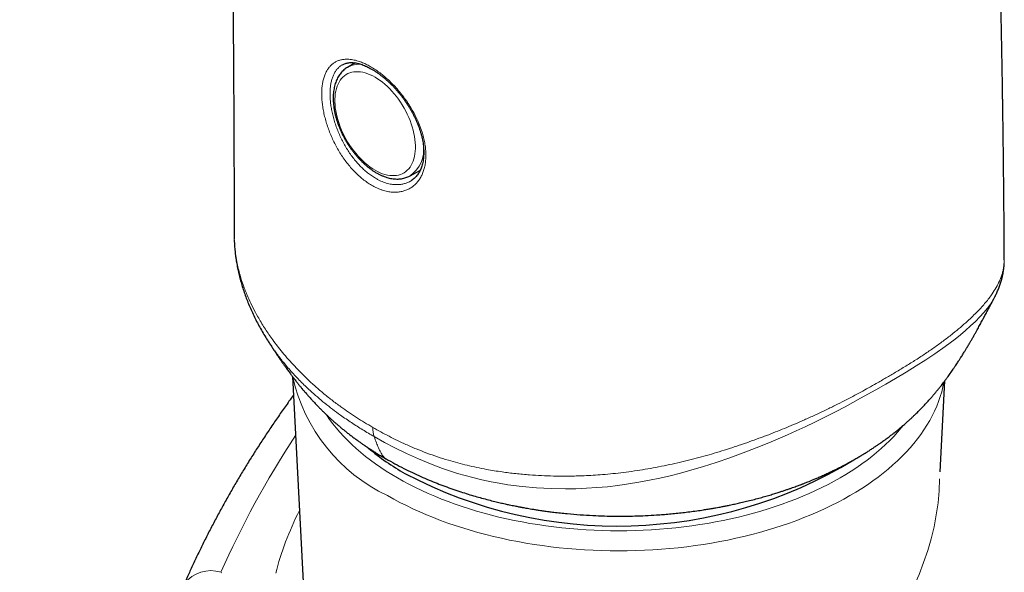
# Model space of a CAD drawing. Header units: millimetres. Extents: x 8 to 949, y 12 to 889.
# Tile 49 of 256: x 887 to 922, y 117 to 136. Entities that reach past the tile are written whole.
import ezdxf

# ---------------------------------------------------------------- set-up
doc = ezdxf.new("R2010")
doc.units = ezdxf.units.MM

msp = doc.modelspace()

# ---------------------------------------------------------------- linework, layer by layer
at = {"color": 7, "linetype": 'Continuous', "lineweight": 30}
for p, q in [((898.892, 134.843), (898.625, 134.685)), ((900.852, 130.827), (901.213, 131.03)), ((894.595, 128.706), (894.595, 128.702)), ((921.978, 127.831), (921.978, 127.84)), ((921.632, 126.505), (921.63, 126.5)), ((896.661, 123.686), (897.901, 100.326)), ((919.693, 120.291), (919.865, 123.531))]:
    msp.add_line(p, q, dxfattribs=at)
at = {"color": 252, "linetype": 'Continuous', "lineweight": 0}
msp.add_line((894.124, 116.712), (894.153, 116.696), dxfattribs=at)
at = {"color": 252, "linetype": 'Continuous', "lineweight": 0, "flags": 128}
for points in [[(899.605, 131.024), (899.693, 130.976), (899.781, 130.935), (899.869, 130.9), (899.955, 130.872), (900.04, 130.851), (900.123, 130.837), (900.204, 130.83), (900.283, 130.83), (900.36, 130.836), (900.433, 130.85), (900.504, 130.871), (900.571, 130.899), (900.634, 130.933), (900.694, 130.974), (900.749, 131.021), (900.8, 131.075), (900.847, 131.135), (900.888, 131.201), (900.925, 131.272), (900.957, 131.349), (900.984, 131.43), (901.006, 131.517), (901.022, 131.608), (901.033, 131.703), (901.038, 131.801), (901.038, 131.903), (901.033, 132.008), (901.022, 132.116), (901.006, 132.225), (900.984, 132.336), (900.957, 132.449), (900.925, 132.563), (900.888, 132.677), (900.847, 132.79), (900.8, 132.904), (900.749, 133.017), (900.694, 133.128), (900.634, 133.238), (900.571, 133.345), (900.504, 133.45), (900.433, 133.552), (900.36, 133.651), (900.283, 133.746), (900.204, 133.837), (900.123, 133.924), (900.04, 134.006), (899.955, 134.083), (899.869, 134.155), (899.781, 134.221), (899.693, 134.281), (899.605, 134.335), (899.517, 134.383), (899.429, 134.424), (899.342, 134.459), (899.256, 134.487), (899.171, 134.508), (899.087, 134.522), (899.006, 134.529), (898.927, 134.529), (898.851, 134.523), (898.777, 134.509), (898.707, 134.488), (898.639, 134.46), (898.576, 134.426), (898.517, 134.385), (898.461, 134.337), (898.41, 134.284), (898.364, 134.224), (898.322, 134.158), (898.285, 134.087), (898.253, 134.01), (898.226, 133.928), (898.205, 133.842), (898.189, 133.751), (898.178, 133.656), (898.172, 133.558), (898.172, 133.456), (898.178, 133.351), (898.189, 133.243), (898.205, 133.134), (898.226, 133.022), (898.253, 132.91), (898.285, 132.796), (898.322, 132.682), (898.364, 132.568), (898.41, 132.455), (898.461, 132.342), (898.517, 132.231), (898.576, 132.121), (898.639, 132.014), (898.707, 131.909), (898.777, 131.806), (898.851, 131.708), (898.927, 131.613), (899.006, 131.521), (899.087, 131.435), (899.171, 131.353), (899.256, 131.276), (899.342, 131.204), (899.429, 131.138), (899.517, 131.078), (899.605, 131.024)], [(921.63, 126.5), (921.591, 126.426), (921.494, 126.272), (921.381, 126.116), (921.253, 125.959), (921.109, 125.8), (920.952, 125.641), (920.78, 125.48), (920.596, 125.317), (920.416, 125.167), (920.226, 125.016), (920.056, 124.885), (919.88, 124.754), (919.509, 124.492), (919.183, 124.274), (918.842, 124.057), (918.483, 123.836), (918.112, 123.616), (917.763, 123.413), (917.406, 123.208), (916.87, 122.907), (916.595, 122.756), (916.316, 122.606), (915.971, 122.425), (915.62, 122.246), (915.261, 122.069), (914.895, 121.894), (914.581, 121.748), (914.263, 121.605), (913.938, 121.463), (913.608, 121.324), (913.154, 121.139), (912.691, 120.96), (912.216, 120.787), (911.734, 120.622), (911.286, 120.479), (910.832, 120.344), (910.469, 120.245), (910.102, 120.152), (909.732, 120.066), (909.36, 119.988), (908.986, 119.917), (908.613, 119.856), (908.237, 119.803), (907.862, 119.761), (907.488, 119.727), (907.116, 119.703), (906.745, 119.689), (906.377, 119.683), (905.859, 119.692), (905.347, 119.718), (904.829, 119.765), (904.319, 119.832), (904.021, 119.88), (903.726, 119.936), (903.401, 120.006), (903.079, 120.084), (902.537, 120.235), (902.006, 120.409), (901.571, 120.571), (901.145, 120.746), (900.721, 120.938), (900.306, 121.143), (899.936, 121.338), (899.572, 121.543), (899.572, 121.543), (899.572, 121.543)], [(919.83, 123.481), (919.795, 123.313), (919.752, 123.139), (919.7, 122.966), (919.641, 122.794), (919.573, 122.622), (919.499, 122.452), (919.416, 122.283), (919.326, 122.115), (919.228, 121.949), (919.122, 121.784), (919.01, 121.621), (918.889, 121.459), (918.762, 121.3), (918.627, 121.142), (918.486, 120.986), (918.337, 120.833), (918.181, 120.682), (918.019, 120.534), (917.85, 120.387), (917.674, 120.244), (917.492, 120.103), (917.303, 119.965), (917.109, 119.83), (916.908, 119.698), (916.702, 119.569), (916.489, 119.443), (916.271, 119.32), (916.048, 119.201), (915.819, 119.085), (915.585, 118.973), (915.346, 118.864), (915.102, 118.759), (914.853, 118.658), (914.6, 118.56), (914.343, 118.466), (914.081, 118.376), (913.815, 118.29), (913.546, 118.209), (913.273, 118.131), (912.997, 118.057), (912.717, 117.988), (912.434, 117.923), (912.149, 117.862), (911.86, 117.806), (911.57, 117.753), (911.277, 117.706), (910.982, 117.662), (910.685, 117.624), (910.386, 117.589), (910.086, 117.56), (909.785, 117.534), (909.483, 117.514), (909.18, 117.498), (908.876, 117.486), (908.572, 117.479), (908.267, 117.477), (907.963, 117.479), (907.659, 117.486), (907.355, 117.498), (907.052, 117.514), (906.75, 117.534), (906.448, 117.56), (906.148, 117.589), (905.85, 117.624), (905.553, 117.662), (905.258, 117.706), (904.965, 117.753), (904.674, 117.806), (904.386, 117.862), (904.1, 117.923), (903.818, 117.988), (903.538, 118.057), (903.262, 118.131), (902.989, 118.209), (902.719, 118.29), (902.454, 118.376), (902.192, 118.466), (901.935, 118.56), (901.681, 118.658), (901.433, 118.759), (901.189, 118.864), (900.95, 118.973), (900.716, 119.085), (900.487, 119.201), (900.264, 119.32), (900.045, 119.443)], [(897.872, 122.323), (897.879, 122.313), (897.987, 122.157), (898.101, 122.002), (898.223, 121.85), (898.352, 121.699), (898.488, 121.55), (898.63, 121.403), (898.779, 121.259), (898.935, 121.117), (899.097, 120.977), (899.265, 120.839), (899.439, 120.705), (899.619, 120.573), (899.806, 120.443), (899.998, 120.317), (900.195, 120.193), (900.399, 120.073), (900.607, 119.955), (900.821, 119.841), (901.04, 119.73), (901.264, 119.623), (901.493, 119.519), (901.727, 119.418), (901.964, 119.321), (902.207, 119.228), (902.453, 119.138), (902.703, 119.052), (902.958, 118.97), (903.215, 118.891), (903.477, 118.817), (903.741, 118.747), (904.009, 118.68), (904.279, 118.618), (904.553, 118.56), (904.829, 118.506), (905.107, 118.456), (905.387, 118.41), (905.67, 118.369), (905.954, 118.332), (906.239, 118.299), (906.527, 118.27), (906.815, 118.246), (907.104, 118.226), (907.394, 118.211), (907.685, 118.2), (907.976, 118.194), (908.267, 118.191), (908.559, 118.194), (908.85, 118.2), (909.14, 118.211), (909.43, 118.226), (909.72, 118.246), (910.008, 118.27), (910.295, 118.299), (910.581, 118.332), (910.865, 118.369), (911.147, 118.41), (911.428, 118.456), (911.706, 118.506), (911.982, 118.56), (912.255, 118.618), (912.526, 118.68), (912.793, 118.747), (913.058, 118.817), (913.319, 118.891), (913.577, 118.97), (913.831, 119.052), (914.082, 119.138), (914.328, 119.228), (914.57, 119.321), (914.808, 119.418), (915.042, 119.519), (915.27, 119.623), (915.494, 119.73), (915.713, 119.841), (915.927, 119.955), (916.136, 120.073), (916.339, 120.193), (916.537, 120.317), (916.729, 120.443), (916.915, 120.573), (917.096, 120.705), (917.27, 120.839), (917.438, 120.977), (917.6, 121.117), (917.755, 121.259), (917.904, 121.403), (918.047, 121.55), (918.182, 121.699), (918.311, 121.85), (918.388, 121.945)]]:
    msp.add_lwpolyline(points, dxfattribs=at)
at = {"color": 252, "linetype": 'Continuous', "lineweight": 0}
for centre, radius, start, end in [((899.04, 133.949), 0.845, 84.6988, 119.48), ((900.193, 131.754), 1.137, 305.4385, 7.6705), ((902.669, 124.993), 6.139, 192.5085, 244.6992), ((900.542, 121.858), 1.02, 179.277, 198.0159), ((893.757, 115.599), 1.173, 71.7716, 142.9388)]:
    msp.add_arc(centre, radius, start, end, dxfattribs=at)
at = {"color": 7, "linetype": 'Continuous', "lineweight": 30}
for centre, radius, start, end in [((904.965, 127.762), 8.675, 229.8323, 240.2911), ((908.217, 134.567), 16.206, 242.2297, 301.2598)]:
    msp.add_arc(centre, radius, start, end, dxfattribs=at)
at = {"color": 252, "linetype": 'Continuous', "lineweight": 0}
for centre, major_axis, start_param, end_param in [((923.876, 114.142), (29.693, 16.573), 2.201038, 2.38497), ((907.737, 117.353), (11.084, 6.187), 4.544847, 5.892246), ((907.737, 117.353), (11.084, 6.187), 2.324746, 2.547487)]:
    msp.add_ellipse(centre, major_axis=major_axis, ratio=0.717316, start_param=start_param, end_param=end_param, dxfattribs=at)
at = {"color": 7, "linetype": 'Continuous', "lineweight": 30}
for points, knots in [([(921.978, 127.84), (921.978, 127.942), (921.976, 128.218), (921.974, 128.66), (921.97, 129.148), (921.967, 129.605), (921.963, 130.031), (921.959, 130.435), (921.955, 130.818), (921.952, 131.175), (921.948, 131.505), (921.944, 131.809), (921.941, 132.095), (921.937, 132.361), (921.934, 132.609), (921.931, 132.837), (921.928, 133.047), (921.925, 133.238), (921.922, 133.41), (921.92, 133.563), (921.918, 133.697), (921.916, 133.813), (921.915, 133.911), (921.913, 133.99), (921.912, 134.05), (921.912, 134.096), (921.911, 134.142), (921.91, 134.201), (921.909, 134.278), (921.907, 134.374), (921.905, 134.487), (921.903, 134.626), (921.9, 134.791), (921.897, 134.976), (921.893, 135.166), (921.89, 135.358), (921.886, 135.551), (921.88, 135.858), (921.872, 136.28), (921.86, 136.823), (921.848, 137.377), (921.836, 137.924), (921.823, 138.466), (921.809, 139.006), (921.795, 139.565), (921.779, 140.143), (921.763, 140.739), (921.745, 141.355), (921.725, 141.989), (921.704, 142.668), (921.68, 143.396), (921.653, 144.172), (921.625, 144.972), (921.599, 145.657), (921.577, 146.212), (921.561, 146.624), (921.545, 147.016), (921.53, 147.39), (921.515, 147.744), (921.501, 148.078), (921.488, 148.393), (921.475, 148.689), (921.463, 148.966), (921.451, 149.223), (921.44, 149.461), (921.431, 149.677), (921.422, 149.87), (921.414, 150.041), (921.407, 150.196), (921.4, 150.334), (921.394, 150.462), (921.388, 150.583), (921.383, 150.696), (921.378, 150.798), (921.373, 150.899), (921.368, 151.004), (921.362, 151.12), (921.355, 151.263), (921.347, 151.436), (921.337, 151.643), (921.326, 151.868), (921.313, 152.114), (921.3, 152.38), (921.285, 152.668), (921.269, 152.974), (921.252, 153.3), (921.234, 153.644), (921.214, 154.009), (921.187, 154.495), (921.153, 155.102), (921.112, 155.83), (921.068, 156.574), (921.022, 157.334), (920.974, 158.111), (920.924, 158.904), (920.869, 159.745), (920.81, 160.635), (920.745, 161.575), (920.677, 162.535), (920.606, 163.514), (920.531, 164.514), (920.453, 165.533), (920.37, 166.571), (920.283, 167.647), (920.19, 168.759), (920.091, 169.909), (919.987, 171.081), (919.878, 172.273), (919.764, 173.486), (919.651, 174.651), (919.54, 175.769), (919.432, 176.833), (919.32, 177.9), (919.206, 178.974), (919.089, 180.048), (918.969, 181.118), (918.847, 182.193), (918.721, 183.271), (918.592, 184.352), (918.463, 185.411), (918.334, 186.447), (918.204, 187.469), (918.074, 188.477), (917.943, 189.47), (917.813, 190.441), (917.683, 191.388), (917.555, 192.311), (917.43, 193.196), (917.308, 194.041), (917.19, 194.849), (917.074, 195.637), (916.959, 196.405), (916.852, 197.112), (916.752, 197.762), (916.66, 198.355), (916.569, 198.935), (916.479, 199.501), (916.391, 200.054), (916.304, 200.592), (916.218, 201.123), (916.13, 201.656), (916.039, 202.203), (915.945, 202.765), (915.846, 203.353), (915.741, 203.967), (915.631, 204.609), (915.516, 205.266), (915.398, 205.939), (915.275, 206.627), (915.151, 207.317), (915.025, 208.008), (914.898, 208.699), (914.767, 209.404), (914.632, 210.122), (914.493, 210.853), (914.35, 211.597), (914.202, 212.355), (914.05, 213.126), (913.894, 213.91), (913.757, 214.587), (913.642, 215.153), (913.55, 215.599), (913.46, 216.033), (913.373, 216.454), (913.288, 216.86), (913.205, 217.252), (913.124, 217.637), (913.043, 218.015), (912.964, 218.384), (912.888, 218.738), (912.815, 219.076), (912.745, 219.399), (912.674, 219.723), (912.603, 220.046), (912.532, 220.367), (912.466, 220.667), (912.404, 220.945), (912.346, 221.201), (912.293, 221.437), (912.245, 221.651), (912.206, 221.824), (912.175, 221.959), (912.153, 222.06), (912.132, 222.149), (912.114, 222.227), (912.099, 222.297), (912.083, 222.367), (912.064, 222.449), (912.041, 222.551), (912.012, 222.674), (911.982, 222.805), (911.951, 222.941), (911.921, 223.074), (911.889, 223.211), (911.857, 223.35), (911.802, 223.586), (911.724, 223.924), (911.62, 224.367), (911.51, 224.837), (911.392, 225.333), (911.267, 225.856), (911.137, 226.396), (911.003, 226.948), (910.838, 227.622), (910.641, 228.418), (910.41, 229.339), (910.238, 230.018), (910.142, 230.39), (910.126, 230.451)], [0, 0, 0, 0, 0.002796, 0.007547, 0.012082, 0.01616, 0.020045, 0.023739, 0.02724, 0.030549, 0.033504, 0.036288, 0.038898, 0.041336, 0.043601, 0.045693, 0.047613, 0.049359, 0.050933, 0.052334, 0.053562, 0.054617, 0.055527, 0.056252, 0.056791, 0.057154, 0.057543, 0.058043, 0.058772, 0.059655, 0.060691, 0.06188, 0.063495, 0.065223, 0.066967, 0.068727, 0.070502, 0.072292, 0.077164, 0.082147, 0.087241, 0.092447, 0.097244, 0.102216, 0.107365, 0.11269, 0.118192, 0.12387, 0.129725, 0.135757, 0.142722, 0.149908, 0.157317, 0.164947, 0.168946, 0.172769, 0.176413, 0.179879, 0.183167, 0.186276, 0.189207, 0.191959, 0.194533, 0.196928, 0.199144, 0.201182, 0.202939, 0.204538, 0.205978, 0.207259, 0.20839, 0.209573, 0.210628, 0.211554, 0.212448, 0.213433, 0.21451, 0.215679, 0.217437, 0.219368, 0.221472, 0.22375, 0.226254, 0.228939, 0.231805, 0.234851, 0.238078, 0.241487, 0.245076, 0.251742, 0.258568, 0.265553, 0.272698, 0.280003, 0.287467, 0.295091, 0.303769, 0.312646, 0.32172, 0.330993, 0.340464, 0.350133, 0.36, 0.370065, 0.380822, 0.391797, 0.402988, 0.414398, 0.426024, 0.437868, 0.447984, 0.458254, 0.468622, 0.478855, 0.489404, 0.499776, 0.509972, 0.5207, 0.531226, 0.541549, 0.55167, 0.561588, 0.571555, 0.581308, 0.590849, 0.600175, 0.609288, 0.618187, 0.626383, 0.634388, 0.642204, 0.649829, 0.657265, 0.663317, 0.669236, 0.675024, 0.68068, 0.686205, 0.691618, 0.696821, 0.702171, 0.707669, 0.713314, 0.719106, 0.725411, 0.731882, 0.738519, 0.745322, 0.75229, 0.759424, 0.766302, 0.773328, 0.7805, 0.78782, 0.795287, 0.802901, 0.810662, 0.81857, 0.826625, 0.834827, 0.839495, 0.844126, 0.848616, 0.852963, 0.857168, 0.861231, 0.865153, 0.869148, 0.872984, 0.876661, 0.880179, 0.883538, 0.886738, 0.890305, 0.893652, 0.896778, 0.899684, 0.902368, 0.904832, 0.907076, 0.909098, 0.910257, 0.911313, 0.91225, 0.913068, 0.913779, 0.914423, 0.915282, 0.916356, 0.917643, 0.919146, 0.920476, 0.921898, 0.923339, 0.924799, 0.926276, 0.930778, 0.93544, 0.940262, 0.945604, 0.951129, 0.956837, 0.962706, 0.968655, 0.97827, 0.988071, 0.998057, 1, 1, 1, 1]), ([(886.965, 226.627), (887.002, 226.453), (887.094, 226.014), (887.238, 225.313), (887.391, 224.555), (887.537, 223.826), (887.675, 223.12), (887.814, 222.403), (887.918, 221.856), (887.989, 221.482), (888.026, 221.286), (888.062, 221.09), (888.097, 220.902), (888.13, 220.728), (888.158, 220.576), (888.182, 220.444), (888.203, 220.332), (888.22, 220.238), (888.234, 220.161), (888.245, 220.1), (888.254, 220.052), (888.263, 220.006), (888.272, 219.954), (888.283, 219.893), (888.297, 219.815), (888.314, 219.722), (888.334, 219.615), (888.364, 219.448), (888.405, 219.217), (888.459, 218.915), (888.516, 218.595), (888.576, 218.256), (888.639, 217.898), (888.704, 217.521), (888.773, 217.125), (888.843, 216.713), (888.915, 216.289), (888.996, 215.807), (889.085, 215.266), (889.184, 214.663), (889.284, 214.048), (889.384, 213.421), (889.484, 212.783), (889.586, 212.128), (889.688, 211.455), (889.791, 210.77), (889.895, 210.072), (889.999, 209.361), (890.103, 208.633), (890.209, 207.883), (890.316, 207.111), (890.425, 206.316), (890.534, 205.503), (890.643, 204.672), (890.752, 203.823), (890.862, 202.957), (890.985, 201.963), (891.119, 200.853), (891.262, 199.637), (891.398, 198.437), (891.53, 197.253), (891.655, 196.091), (891.774, 194.953), (891.887, 193.837), (891.996, 192.738), (892.103, 191.626), (892.208, 190.504), (892.311, 189.372), (892.409, 188.26), (892.503, 187.166), (892.592, 186.093), (892.677, 185.039), (892.757, 184.032), (892.83, 183.071), (892.899, 182.145), (892.967, 181.216), (893.033, 180.276), (893.098, 179.324), (893.174, 178.198), (893.258, 176.892), (893.35, 175.4), (893.439, 173.882), (893.503, 172.746), (893.543, 172.001), (893.562, 171.657), (893.58, 171.311), (893.599, 170.965), (893.616, 170.626), (893.633, 170.299), (893.649, 169.992), (893.663, 169.699), (893.677, 169.423), (893.69, 169.163), (893.702, 168.925), (893.712, 168.708), (893.722, 168.513), (893.73, 168.339), (893.737, 168.188), (893.743, 168.058), (893.748, 167.949), (893.753, 167.862), (893.756, 167.784), (893.76, 167.706), (893.764, 167.617), (893.768, 167.527), (893.772, 167.437), (893.777, 167.343), (893.782, 167.234), (893.788, 167.106), (893.794, 166.962), (893.802, 166.799), (893.81, 166.62), (893.819, 166.423), (893.829, 166.196), (893.84, 165.938), (893.853, 165.647), (893.866, 165.333), (893.881, 164.995), (893.896, 164.636), (893.912, 164.256), (893.928, 163.856), (893.945, 163.433), (893.963, 162.984), (893.982, 162.508), (894.001, 162.006), (894.021, 161.48), (894.041, 160.93), (894.061, 160.356), (894.082, 159.759), (894.103, 159.152), (894.124, 158.538), (894.144, 157.917), (894.164, 157.275), (894.185, 156.612), (894.205, 155.928), (894.225, 155.237), (894.244, 154.54), (894.263, 153.838), (894.282, 153.117), (894.301, 152.377), (894.32, 151.619), (894.338, 150.842), (894.356, 150.046), (894.373, 149.231), (894.39, 148.398), (894.407, 147.551), (894.423, 146.69), (894.439, 145.816), (894.453, 144.924), (894.468, 144.009), (894.482, 143.069), (894.495, 142.104), (894.508, 141.121), (894.52, 140.119), (894.531, 139.104), (894.541, 138.076), (894.551, 137.036), (894.559, 135.978), (894.567, 134.894), (894.574, 133.784), (894.58, 132.648), (894.585, 131.493), (894.589, 130.318), (894.592, 129.388), (894.593, 128.848), (894.593, 128.706)], [0, 0, 0, 0, 0.005875, 0.014768, 0.023519, 0.031263, 0.039104, 0.047052, 0.055108, 0.05727, 0.05944, 0.061617, 0.063742, 0.065663, 0.067372, 0.068788, 0.070016, 0.071055, 0.071905, 0.072567, 0.073044, 0.073517, 0.074088, 0.074756, 0.075522, 0.076652, 0.077831, 0.079045, 0.082143, 0.085446, 0.088953, 0.092664, 0.096579, 0.100698, 0.105022, 0.109531, 0.114155, 0.118886, 0.125242, 0.131781, 0.138504, 0.145213, 0.152095, 0.159151, 0.16638, 0.173783, 0.181222, 0.188828, 0.196602, 0.204543, 0.21282, 0.22127, 0.229896, 0.238695, 0.24767, 0.256819, 0.266127, 0.279074, 0.291826, 0.304385, 0.316749, 0.328919, 0.340682, 0.352258, 0.363645, 0.374845, 0.38672, 0.398376, 0.409813, 0.42103, 0.432026, 0.442803, 0.45336, 0.462843, 0.472196, 0.481633, 0.491173, 0.500816, 0.510563, 0.525378, 0.540426, 0.555707, 0.57122, 0.574664, 0.578119, 0.581585, 0.585063, 0.588516, 0.591791, 0.59487, 0.597754, 0.600565, 0.603162, 0.605543, 0.607711, 0.609663, 0.611402, 0.612905, 0.6142, 0.615287, 0.616164, 0.616833, 0.617617, 0.618501, 0.619487, 0.620307, 0.621214, 0.622299, 0.62357, 0.625025, 0.626636, 0.628425, 0.630394, 0.632541, 0.635208, 0.638108, 0.641241, 0.644606, 0.648204, 0.651964, 0.655948, 0.660157, 0.66459, 0.669344, 0.674333, 0.679554, 0.685009, 0.690697, 0.696619, 0.702774, 0.708716, 0.714859, 0.721205, 0.727753, 0.734503, 0.741455, 0.748194, 0.755113, 0.76221, 0.769487, 0.776943, 0.784578, 0.792391, 0.800383, 0.808553, 0.816902, 0.825275, 0.83382, 0.842536, 0.851424, 0.860649, 0.870051, 0.879631, 0.889387, 0.899319, 0.909246, 0.919342, 0.929608, 0.940043, 0.950865, 0.961862, 0.973035, 0.984382, 0.995903, 1, 1, 1, 1]), ([(898.437, 134.774), (898.454, 134.784), (898.488, 134.802), (898.545, 134.824), (898.606, 134.84), (898.67, 134.85), (898.736, 134.854), (898.805, 134.853), (898.876, 134.847), (898.949, 134.835), (899.024, 134.817), (899.101, 134.795), (899.181, 134.766), (899.263, 134.733), (899.347, 134.694), (899.433, 134.649), (899.521, 134.599), (899.609, 134.544), (899.699, 134.483), (899.789, 134.418), (899.879, 134.347), (899.968, 134.273), (900.057, 134.193), (900.144, 134.11), (900.231, 134.024), (900.315, 133.933), (900.398, 133.84), (900.479, 133.743), (900.558, 133.642), (900.634, 133.539), (900.708, 133.434), (900.779, 133.326), (900.846, 133.216), (900.91, 133.105), (900.97, 132.993), (901.026, 132.88), (901.078, 132.767), (901.126, 132.653), (901.169, 132.539), (901.207, 132.426), (901.24, 132.315), (901.268, 132.206), (901.291, 132.099), (901.309, 131.992), (901.323, 131.886), (901.331, 131.781), (901.335, 131.679), (901.333, 131.578), (901.327, 131.482), (901.316, 131.388), (901.3, 131.299), (901.28, 131.214), (901.255, 131.133), (901.226, 131.058), (901.194, 130.988), (901.156, 130.922), (901.115, 130.86), (901.068, 130.803), (901.018, 130.749), (900.963, 130.701), (900.912, 130.663), (900.877, 130.644), (900.864, 130.636)], [0, 0, 0, 0, 0.01794, 0.036862, 0.055413, 0.073454, 0.090991, 0.108098, 0.124865, 0.141371, 0.157654, 0.173721, 0.189826, 0.206019, 0.222306, 0.238686, 0.25515, 0.271687, 0.288279, 0.30491, 0.32156, 0.338208, 0.354837, 0.371433, 0.387987, 0.404483, 0.420906, 0.43754, 0.454177, 0.470822, 0.487483, 0.504165, 0.520874, 0.537581, 0.554146, 0.570776, 0.587439, 0.604098, 0.620712, 0.637246, 0.653653, 0.669599, 0.685775, 0.7021, 0.718555, 0.735118, 0.751764, 0.768466, 0.785194, 0.801917, 0.818608, 0.835249, 0.851831, 0.868355, 0.884833, 0.901312, 0.918141, 0.935433, 0.952957, 0.970689, 0.988585, 1, 1, 1, 1]), ([(898.624, 134.685), (898.623, 134.684), (898.599, 134.671), (898.555, 134.64), (898.494, 134.592), (898.437, 134.538), (898.384, 134.478), (898.335, 134.413), (898.291, 134.344), (898.252, 134.269), (898.217, 134.189), (898.186, 134.105), (898.161, 134.016), (898.141, 133.923), (898.127, 133.826), (898.117, 133.727), (898.113, 133.624), (898.113, 133.518), (898.12, 133.411), (898.131, 133.301), (898.147, 133.19), (898.168, 133.078), (898.194, 132.965), (898.225, 132.851), (898.26, 132.738), (898.3, 132.624), (898.345, 132.511), (898.393, 132.399), (898.446, 132.288), (898.502, 132.178), (898.562, 132.07), (898.626, 131.964), (898.693, 131.86), (898.764, 131.76), (898.837, 131.662), (898.913, 131.567), (898.992, 131.476), (899.072, 131.389), (899.156, 131.306), (899.241, 131.228), (899.327, 131.154), (899.416, 131.085), (899.505, 131.021), (899.582, 130.97), (899.63, 130.943), (899.647, 130.932)], [0, 0, 0, 0, 0.001406, 0.023914, 0.046417, 0.068977, 0.091657, 0.114512, 0.137581, 0.160888, 0.184435, 0.208211, 0.232189, 0.256334, 0.280607, 0.304968, 0.329385, 0.353829, 0.378277, 0.402712, 0.427126, 0.451514, 0.475875, 0.500209, 0.524517, 0.548801, 0.573066, 0.597314, 0.621549, 0.645776, 0.669998, 0.69422, 0.718446, 0.742678, 0.766921, 0.79118, 0.815458, 0.83976, 0.864089, 0.88845, 0.912844, 0.937274, 0.96174, 0.98624, 1, 1, 1, 1]), ([(899.647, 130.932), (899.663, 130.923), (899.71, 130.897), (899.787, 130.858), (899.879, 130.817), (899.971, 130.783), (900.063, 130.755), (900.153, 130.733), (900.243, 130.719), (900.331, 130.711), (900.418, 130.71), (900.502, 130.715), (900.583, 130.728), (900.661, 130.747), (900.737, 130.772), (900.8, 130.799), (900.837, 130.82), (900.852, 130.828)], [0, 0, 0, 0, 0.038613, 0.111271, 0.18397, 0.2566, 0.329069, 0.401266, 0.473064, 0.544333, 0.614957, 0.684849, 0.753973, 0.822348, 0.890055, 0.957225, 1, 1, 1, 1]), ([(894.594, 128.703), (894.594, 128.68), (894.593, 128.638), (894.595, 128.596), (894.595, 128.577)], [0, 0, 0, 0, 0.538759, 1, 1, 1, 1]), ([(894.596, 128.544), (894.597, 128.508), (894.6, 128.406), (894.612, 128.236), (894.631, 128.037), (894.658, 127.838), (894.692, 127.639), (894.732, 127.439), (894.78, 127.237), (894.834, 127.034), (894.896, 126.829), (894.965, 126.625), (895.04, 126.419), (895.124, 126.213), (895.215, 126.006), (895.313, 125.798), (895.418, 125.591), (895.531, 125.383), (895.652, 125.176), (895.736, 125.036), (895.782, 124.967), (895.782, 124.966)], [0, 0, 0, 0, 0.028695, 0.081384, 0.134159, 0.187011, 0.239945, 0.293728, 0.348402, 0.403879, 0.460048, 0.516749, 0.573869, 0.632372, 0.691505, 0.75134, 0.811939, 0.873369, 0.935693, 0.998976, 1, 1, 1, 1]), ([(921.632, 126.505), (921.643, 126.525), (921.676, 126.585), (921.727, 126.694), (921.784, 126.829), (921.835, 126.967), (921.877, 127.103), (921.912, 127.239), (921.939, 127.373), (921.958, 127.508), (921.97, 127.62), (921.972, 127.687), (921.973, 127.709)], [0, 0, 0, 0, 0.054833, 0.168557, 0.29024, 0.407309, 0.520004, 0.628781, 0.735723, 0.841829, 0.947106, 1, 1, 1, 1]), ([(899.992, 120.752), (900.097, 120.692), (900.302, 120.576), (900.615, 120.413), (900.922, 120.262), (901.223, 120.124), (901.516, 119.998), (901.801, 119.882), (902.085, 119.774), (902.366, 119.673), (902.644, 119.579), (902.906, 119.496), (903.154, 119.422), (903.395, 119.354), (903.626, 119.292), (903.847, 119.237), (904.044, 119.19), (904.218, 119.15), (904.361, 119.119), (904.476, 119.095), (904.565, 119.077), (904.64, 119.062), (904.703, 119.05), (904.755, 119.04), (904.798, 119.032), (904.843, 119.024), (904.899, 119.013), (904.976, 119), (905.069, 118.983), (905.178, 118.965), (905.303, 118.945), (905.445, 118.923), (905.605, 118.899), (905.778, 118.876), (906.057, 118.84), (906.43, 118.8), (906.891, 118.761), (907.334, 118.734), (907.746, 118.718), (908.128, 118.711), (908.487, 118.71), (908.85, 118.717), (909.226, 118.731), (909.557, 118.749), (909.841, 118.77), (910.072, 118.789), (910.308, 118.812), (910.548, 118.838), (910.792, 118.867), (911.036, 118.9), (911.255, 118.932), (911.44, 118.962), (911.589, 118.987), (911.716, 119.009), (911.82, 119.028), (911.903, 119.043), (911.96, 119.054), (911.999, 119.062), (912.033, 119.069), (912.078, 119.077), (912.139, 119.09), (912.214, 119.105), (912.299, 119.123), (912.417, 119.148), (912.572, 119.183), (912.767, 119.229), (912.981, 119.281), (913.194, 119.337), (913.4, 119.394), (913.589, 119.448), (913.769, 119.502), (913.927, 119.552), (914.064, 119.596), (914.183, 119.635), (914.294, 119.673), (914.397, 119.709), (914.492, 119.743), (914.578, 119.774), (914.651, 119.801), (914.707, 119.822), (914.745, 119.837), (914.775, 119.848), (914.807, 119.86), (914.848, 119.876), (914.901, 119.897), (914.964, 119.922), (915.043, 119.954), (915.14, 119.993), (915.254, 120.041), (915.382, 120.096), (915.524, 120.158), (915.676, 120.228), (915.859, 120.314), (916.063, 120.414), (916.277, 120.524), (916.464, 120.625), (916.626, 120.715), (916.765, 120.796), (916.892, 120.871), (917.006, 120.94), (917.096, 120.997), (917.167, 121.042), (917.224, 121.078), (917.281, 121.116), (917.339, 121.154), (917.395, 121.191), (917.446, 121.226), (917.49, 121.256), (917.533, 121.285), (917.578, 121.317), (917.635, 121.357), (917.702, 121.406), (917.774, 121.458), (917.848, 121.513), (917.915, 121.563), (917.973, 121.608), (918.021, 121.646), (918.069, 121.683), (918.122, 121.725), (918.183, 121.775), (918.248, 121.828), (918.312, 121.881), (918.371, 121.931), (918.426, 121.979), (918.492, 122.037), (918.572, 122.108), (918.662, 122.19), (918.745, 122.268), (918.819, 122.339), (918.887, 122.405), (918.953, 122.471), (919.017, 122.537), (919.081, 122.603), (919.138, 122.663), (919.191, 122.72), (919.244, 122.778), (919.298, 122.838), (919.35, 122.897), (919.391, 122.943), (919.424, 122.982), (919.454, 123.017), (919.486, 123.055), (919.516, 123.091), (919.544, 123.124), (919.573, 123.159), (919.605, 123.199), (919.637, 123.237), (919.667, 123.275), (919.701, 123.317), (919.744, 123.372), (919.793, 123.436), (919.844, 123.502), (919.896, 123.572), (919.95, 123.644), (920.005, 123.721), (920.057, 123.794), (920.109, 123.868), (920.164, 123.948), (920.217, 124.026), (920.267, 124.1), (920.309, 124.164), (920.347, 124.222), (920.379, 124.272), (920.409, 124.318), (920.44, 124.368), (920.476, 124.424), (920.513, 124.484), (920.548, 124.542), (920.58, 124.593), (920.609, 124.64), (920.639, 124.69), (920.683, 124.765), (920.735, 124.853), (920.794, 124.953), (920.849, 125.05), (920.906, 125.149), (920.96, 125.246), (921.024, 125.362), (921.098, 125.495), (921.178, 125.644), (921.255, 125.787), (921.325, 125.919), (921.381, 126.025), (921.423, 126.104), (921.456, 126.167), (921.492, 126.235), (921.528, 126.302), (921.556, 126.357), (921.577, 126.395), (921.592, 126.424), (921.609, 126.457), (921.623, 126.483), (921.631, 126.499)], [0, 0, 0, 0, 0.016064, 0.031479, 0.046244, 0.060361, 0.07383, 0.086653, 0.098831, 0.111481, 0.12335, 0.134439, 0.144749, 0.154283, 0.164176, 0.173073, 0.180976, 0.187886, 0.193806, 0.197984, 0.201476, 0.204283, 0.206802, 0.208791, 0.210373, 0.211819, 0.213988, 0.216943, 0.220682, 0.224798, 0.229572, 0.235003, 0.24109, 0.247821, 0.254711, 0.272642, 0.289811, 0.306223, 0.321883, 0.33541, 0.348364, 0.36159, 0.375443, 0.389921, 0.39832, 0.406916, 0.415708, 0.424696, 0.433881, 0.443261, 0.452262, 0.458821, 0.464536, 0.469408, 0.473436, 0.476621, 0.478963, 0.480065, 0.481184, 0.482929, 0.485306, 0.488301, 0.491654, 0.495266, 0.50221, 0.509948, 0.518479, 0.527802, 0.535684, 0.543587, 0.551027, 0.558004, 0.563316, 0.568325, 0.57303, 0.577431, 0.58153, 0.585325, 0.588586, 0.591059, 0.592608, 0.593624, 0.594943, 0.59675, 0.599045, 0.601828, 0.605098, 0.60953, 0.614626, 0.620386, 0.626811, 0.6339, 0.64134, 0.652425, 0.662732, 0.67226, 0.679896, 0.686946, 0.693408, 0.699283, 0.704594, 0.707528, 0.71051, 0.713542, 0.716623, 0.71975, 0.722542, 0.72473, 0.726454, 0.728834, 0.731898, 0.735651, 0.740031, 0.74414, 0.74826, 0.751598, 0.754154, 0.756573, 0.759684, 0.763282, 0.767073, 0.770998, 0.774502, 0.777454, 0.780809, 0.786361, 0.79194, 0.797062, 0.801666, 0.805823, 0.809733, 0.814111, 0.818093, 0.821929, 0.825045, 0.828442, 0.8321, 0.83564, 0.838579, 0.840064, 0.842071, 0.844492, 0.846442, 0.847945, 0.849808, 0.852153, 0.854313, 0.855977, 0.858171, 0.860972, 0.864495, 0.868043, 0.871091, 0.875145, 0.878835, 0.882371, 0.885867, 0.889505, 0.893655, 0.896719, 0.899799, 0.902394, 0.904598, 0.906572, 0.908579, 0.911221, 0.914034, 0.916558, 0.918766, 0.920741, 0.922707, 0.925249, 0.930316, 0.934038, 0.938101, 0.942562, 0.946668, 0.95041, 0.95714, 0.963546, 0.969267, 0.975253, 0.980371, 0.982809, 0.985471, 0.988428, 0.9916, 0.994235, 0.99557, 0.996598, 0.997934, 1, 1, 1, 1]), ([(895.784, 124.964), (895.789, 124.955), (895.806, 124.928), (895.836, 124.882), (895.875, 124.822), (895.919, 124.753), (895.968, 124.677), (896.021, 124.597), (896.071, 124.52), (896.13, 124.432), (896.197, 124.333), (896.272, 124.224), (896.344, 124.12), (896.419, 124.015), (896.501, 123.901), (896.574, 123.803), (896.629, 123.728), (896.663, 123.683), (896.694, 123.643), (896.725, 123.602), (896.761, 123.555), (896.8, 123.506), (896.837, 123.459), (896.868, 123.42), (896.894, 123.388), (896.918, 123.358), (896.944, 123.326), (896.974, 123.289), (897.009, 123.247), (897.047, 123.202), (897.081, 123.161), (897.119, 123.117), (897.167, 123.06), (897.227, 122.992), (897.289, 122.923), (897.349, 122.856), (897.41, 122.791), (897.47, 122.726), (897.532, 122.661), (897.596, 122.596), (897.66, 122.53), (897.726, 122.465), (897.796, 122.396), (897.873, 122.322), (897.947, 122.252), (898.018, 122.187), (898.092, 122.119), (898.17, 122.05), (898.252, 121.979), (898.336, 121.907), (898.427, 121.831), (898.525, 121.751), (898.628, 121.669), (898.735, 121.586), (898.843, 121.505), (898.947, 121.429), (899.043, 121.36), (899.121, 121.305), (899.181, 121.263), (899.221, 121.236), (899.253, 121.214), (899.286, 121.191), (899.333, 121.16), (899.398, 121.117), (899.48, 121.064), (899.581, 120.999), (899.7, 120.925), (899.838, 120.841), (899.938, 120.783), (899.991, 120.752)], [0, 0, 0, 0, 0.004747, 0.014585, 0.024662, 0.036414, 0.050617, 0.064727, 0.078138, 0.090891, 0.111094, 0.130328, 0.148766, 0.166737, 0.187639, 0.211486, 0.221326, 0.229559, 0.236992, 0.244241, 0.253445, 0.264845, 0.274656, 0.281895, 0.287376, 0.293328, 0.299796, 0.307325, 0.316145, 0.326246, 0.335522, 0.342217, 0.354393, 0.372541, 0.387615, 0.400509, 0.417601, 0.432963, 0.445365, 0.4637, 0.480132, 0.493034, 0.511356, 0.531488, 0.548628, 0.564616, 0.581749, 0.601827, 0.62032, 0.639425, 0.660789, 0.684119, 0.707502, 0.732084, 0.7565, 0.780115, 0.801612, 0.819892, 0.831335, 0.840661, 0.845705, 0.852087, 0.862181, 0.875978, 0.893468, 0.914636, 0.939464, 0.967928, 1, 1, 1, 1]), ([(896.697, 123.015), (896.645, 122.944), (896.499, 122.743), (896.265, 122.411), (895.996, 122.02), (895.732, 121.627), (895.474, 121.232), (895.223, 120.836), (894.977, 120.438), (894.737, 120.039), (894.503, 119.638), (894.276, 119.236), (894.054, 118.832), (893.839, 118.428), (893.63, 118.023), (893.428, 117.616), (893.232, 117.209), (893.045, 116.808), (892.91, 116.507), (892.837, 116.341), (892.822, 116.305)], [0, 0, 0, 0, 0.033312, 0.093301, 0.153257, 0.213176, 0.273055, 0.332893, 0.392685, 0.45243, 0.512124, 0.571766, 0.631351, 0.690878, 0.750344, 0.809746, 0.869081, 0.928347, 0.984373, 1, 1, 1, 1])]:
    msp.add_open_spline(points, degree=3, knots=knots, dxfattribs=at)
at = {"color": 252, "linetype": 'Continuous', "lineweight": 0}
for points, knots in [([(899.689, 130.383), (899.653, 130.399), (899.581, 130.433), (899.458, 130.501), (899.32, 130.588), (899.168, 130.701), (899.018, 130.829), (898.872, 130.971), (898.732, 131.124), (898.599, 131.287), (898.471, 131.461), (898.352, 131.644), (898.241, 131.833), (898.14, 132.028), (898.047, 132.228), (897.965, 132.431), (897.894, 132.635), (897.834, 132.837), (897.784, 133.039), (897.746, 133.237), (897.72, 133.43), (897.706, 133.615), (897.703, 133.795), (897.712, 133.964), (897.733, 134.124), (897.765, 134.271), (897.809, 134.407), (897.864, 134.53), (897.93, 134.639), (898.007, 134.734), (898.094, 134.814), (898.192, 134.878), (898.298, 134.926), (898.413, 134.959), (898.538, 134.975), (898.656, 134.974), (898.763, 134.963), (898.856, 134.947), (898.952, 134.923), (899.065, 134.888), (899.198, 134.836), (899.351, 134.763), (899.507, 134.674), (899.663, 134.572), (899.819, 134.457), (899.973, 134.329), (900.126, 134.189), (900.275, 134.039), (900.419, 133.88), (900.556, 133.712), (900.688, 133.536), (900.812, 133.353), (900.926, 133.167), (901.03, 132.976), (901.124, 132.78), (901.205, 132.583), (901.274, 132.387), (901.33, 132.193), (901.372, 131.999), (901.399, 131.811), (901.412, 131.628), (901.41, 131.453), (901.394, 131.283), (901.364, 131.123), (901.319, 130.974), (901.262, 130.837), (901.19, 130.71), (901.107, 130.598), (901.012, 130.499), (900.906, 130.416), (900.79, 130.347), (900.665, 130.295), (900.533, 130.259), (900.394, 130.241), (900.247, 130.239), (900.113, 130.254), (899.995, 130.277), (899.894, 130.305), (899.792, 130.339), (899.723, 130.368), (899.689, 130.383)], [0, 0, 0, 0, 0.009275, 0.01855, 0.031734, 0.045008, 0.058568, 0.072225, 0.085398, 0.098803, 0.112207, 0.125852, 0.139029, 0.152441, 0.165853, 0.179508, 0.192668, 0.206067, 0.219466, 0.233114, 0.246208, 0.259543, 0.272878, 0.286461, 0.299526, 0.312828, 0.32613, 0.339675, 0.352815, 0.366189, 0.379563, 0.393179, 0.406415, 0.419742, 0.433357, 0.447073, 0.455909, 0.464814, 0.47372, 0.482694, 0.495853, 0.509244, 0.522634, 0.536266, 0.549423, 0.562813, 0.576202, 0.589831, 0.602986, 0.616372, 0.629758, 0.643384, 0.656567, 0.669842, 0.683405, 0.697068, 0.710236, 0.723645, 0.737053, 0.750712, 0.763808, 0.777145, 0.790482, 0.804067, 0.817141, 0.830451, 0.843761, 0.857314, 0.870464, 0.883848, 0.897233, 0.910859, 0.924086, 0.937404, 0.951011, 0.964716, 0.97347, 0.982291, 0.991112, 1, 1, 1, 1]), ([(898.436, 134.775), (898.409, 134.758), (898.352, 134.722), (898.276, 134.65), (898.205, 134.562), (898.145, 134.462), (898.096, 134.349), (898.056, 134.223), (898.027, 134.087), (898.008, 133.94), (898, 133.784), (898.002, 133.619), (898.015, 133.448), (898.039, 133.27), (898.073, 133.088), (898.118, 132.902), (898.173, 132.714), (898.238, 132.526), (898.312, 132.339), (898.396, 132.155), (898.489, 131.975), (898.589, 131.8), (898.698, 131.632), (898.814, 131.472), (898.936, 131.321), (899.063, 131.18), (899.196, 131.05), (899.333, 130.933), (899.473, 130.828), (899.601, 130.746), (899.714, 130.684), (899.78, 130.653), (899.813, 130.638)], [0, 0, 0, 0, 0.030986, 0.065187, 0.099388, 0.133468, 0.167435, 0.201522, 0.235608, 0.269574, 0.303644, 0.337838, 0.372031, 0.406102, 0.440296, 0.474613, 0.508931, 0.543126, 0.577272, 0.61154, 0.645808, 0.679954, 0.714006, 0.748178, 0.78235, 0.816401, 0.85045, 0.884622, 0.918793, 0.952843, 0.976421, 1, 1, 1, 1]), ([(899.813, 130.638), (899.876, 130.613), (900.001, 130.562), (900.172, 130.524), (900.324, 130.508), (900.458, 130.51), (900.586, 130.528), (900.708, 130.562), (900.801, 130.598), (900.85, 130.629), (900.863, 130.637)], [0, 0, 0, 0, 0.163613, 0.327226, 0.451945, 0.577112, 0.70228, 0.827002, 0.951712, 1, 1, 1, 1]), ([(894.595, 128.702), (894.595, 128.655), (894.594, 128.513), (894.611, 128.274), (894.645, 127.987), (894.693, 127.717), (894.751, 127.466), (894.83, 127.18), (894.944, 126.84), (895.095, 126.47), (895.26, 126.125), (895.446, 125.779), (895.666, 125.415), (895.889, 125.087), (896.089, 124.817), (896.269, 124.587), (896.468, 124.35), (896.687, 124.105), (896.914, 123.866), (897.165, 123.616), (897.442, 123.359), (897.746, 123.096), (898.06, 122.844), (898.366, 122.615), (898.66, 122.409), (898.942, 122.222), (899.229, 122.042), (899.424, 121.928), (899.522, 121.871)], [0, 0, 0, 0, 0.0176698, 0.0528947, 0.0884826, 0.1241358, 0.1529144, 0.1817231, 0.2312207, 0.2808513, 0.3226076, 0.3644306, 0.41607, 0.4678101, 0.4984402, 0.5290875, 0.5654139, 0.6017406, 0.6381644, 0.6745883, 0.7186727, 0.7627572, 0.8069901, 0.8512234, 0.8883845, 0.9255458, 0.9627728, 1, 1, 1, 1]), ([(899.522, 121.871), (899.617, 121.816), (899.809, 121.708), (900.1, 121.553), (900.396, 121.405), (900.717, 121.254), (901.064, 121.104), (901.439, 120.956), (901.82, 120.822), (902.188, 120.706), (902.54, 120.606), (902.876, 120.52), (903.218, 120.443), (903.63, 120.362), (904.09, 120.287), (904.602, 120.223), (905.07, 120.181), (905.519, 120.153), (905.894, 120.14), (906.217, 120.136), (906.487, 120.136), (906.759, 120.141), (907.05, 120.151), (907.36, 120.167), (907.703, 120.191), (908.063, 120.224), (908.441, 120.267), (908.822, 120.318), (909.206, 120.378), (909.591, 120.447), (909.977, 120.523), (910.364, 120.608), (910.744, 120.699), (911.115, 120.796), (911.479, 120.897), (911.84, 121.003), (912.199, 121.116), (912.555, 121.233), (912.907, 121.355), (913.255, 121.481), (913.595, 121.609), (913.924, 121.739), (914.243, 121.869), (914.558, 122.002), (914.89, 122.146), (915.238, 122.304), (915.6, 122.474), (915.955, 122.648), (916.285, 122.815), (916.591, 122.976), (916.968, 123.178), (917.363, 123.398), (917.772, 123.632), (918.123, 123.838), (918.478, 124.052), (918.836, 124.275), (919.183, 124.503), (919.519, 124.735), (919.843, 124.972), (920.143, 125.205), (920.418, 125.431), (920.652, 125.637), (920.857, 125.827), (921.026, 125.996), (921.178, 126.158), (921.313, 126.313), (921.438, 126.469), (921.567, 126.648), (921.694, 126.85), (921.792, 127.042), (921.858, 127.202), (921.902, 127.331), (921.937, 127.46), (921.961, 127.588), (921.976, 127.712), (921.977, 127.793), (921.978, 127.831)], [0, 0, 0, 0, 0.013005, 0.026009, 0.039034, 0.052059, 0.067803, 0.083547, 0.099342, 0.115137, 0.128405, 0.141673, 0.154976, 0.16828, 0.189096, 0.206965, 0.224865, 0.239909, 0.254976, 0.26423, 0.273484, 0.282765, 0.292045, 0.303016, 0.314, 0.326411, 0.338843, 0.351398, 0.363953, 0.3766, 0.389248, 0.402024, 0.414823, 0.426984, 0.439166, 0.451453, 0.463741, 0.476099, 0.488458, 0.500909, 0.513375, 0.525277, 0.537178, 0.54912, 0.561062, 0.575526, 0.589991, 0.604501, 0.619011, 0.631197, 0.643383, 0.667791, 0.68342, 0.699057, 0.716444, 0.733843, 0.751333, 0.76884, 0.786564, 0.804311, 0.820469, 0.836651, 0.849657, 0.862679, 0.874153, 0.885627, 0.897152, 0.908678, 0.925301, 0.941974, 0.951734, 0.961505, 0.971335, 0.981164, 0.991037, 1, 1, 1, 1]), ([(899.572, 121.543), (899.572, 121.543), (899.434, 121.622), (899.161, 121.784), (898.763, 122.038), (898.407, 122.282), (898.092, 122.513), (897.816, 122.729), (897.549, 122.952), (897.257, 123.211), (896.945, 123.512), (896.619, 123.858), (896.332, 124.196), (896.082, 124.523), (895.905, 124.772), (895.811, 124.923), (895.784, 124.967)], [0, 0, 0, 0, 0.000009, 0.089859, 0.179723, 0.269566, 0.337268, 0.404968, 0.472127, 0.539286, 0.632422, 0.725592, 0.81872, 0.893995, 0.969294, 1, 1, 1, 1]), ([(899.992, 120.753), (899.987, 120.755), (899.962, 120.768), (899.925, 120.803), (899.88, 120.856), (899.839, 120.916), (899.799, 120.985), (899.76, 121.062), (899.708, 121.175), (899.644, 121.334), (899.597, 121.469), (899.572, 121.543)], [0, 0, 0, 0, 0.021916, 0.103178, 0.185355, 0.269, 0.352878, 0.453417, 0.554074, 0.755836, 1, 1, 1, 1])]:
    msp.add_open_spline(points, degree=3, knots=knots, dxfattribs=at)

doc.saveas('drawing.dxf')
